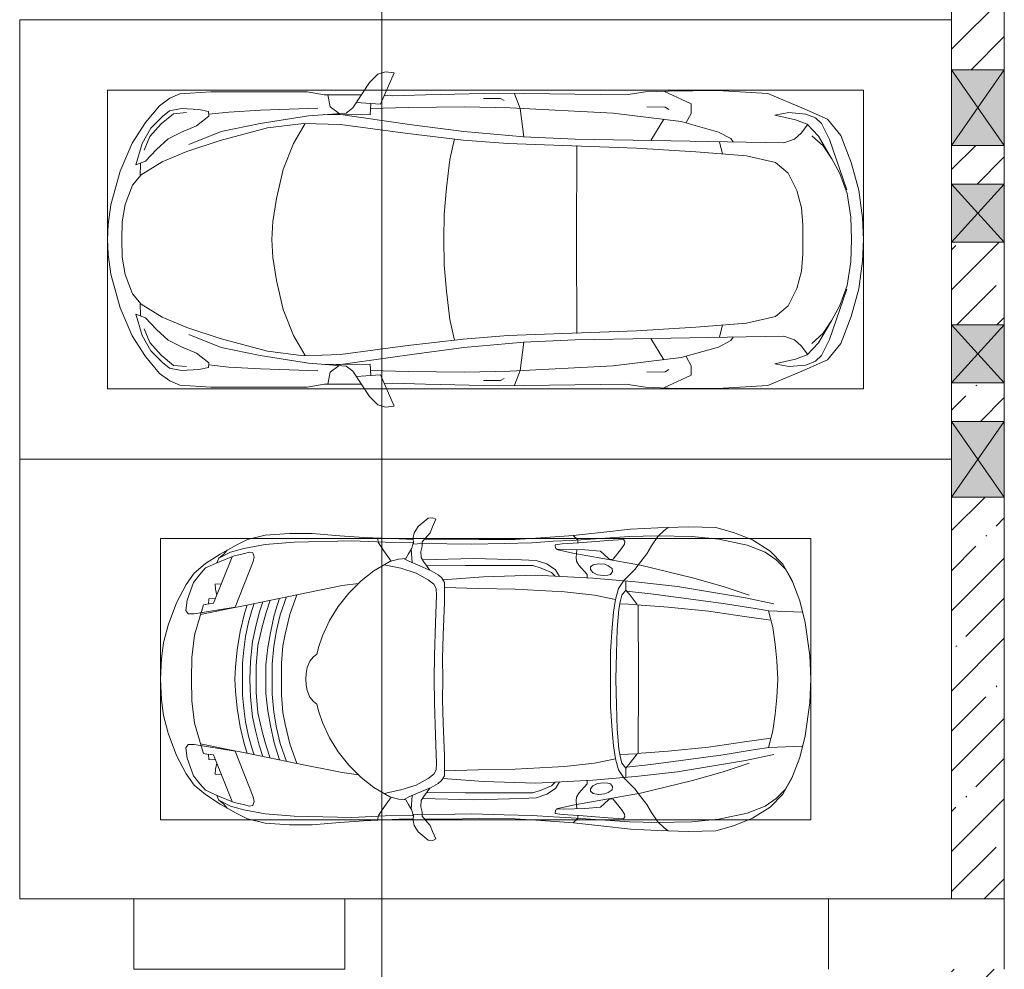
# Model space of a CAD drawing. Header units: millimetres. Extents: x -32229 to 169101, y -13689 to 125138.
# Tile 244 of 256: x 114655 to 120255, y 46750 to 52150. Entities that reach past the tile are written whole.
import ezdxf

# ---------------------------------------------------------------- set-up
doc = ezdxf.new("R2010")
doc.units = ezdxf.units.MM
for name, color, linetype, lineweight in [('A-DETL-GENF-OTLN', 7, 'Continuous', 18), ('A-FLOR-____-OTLN', 7, 'Continuous', 18), ('A-GLAZ-____-MCUT', 7, 'Continuous', 9), ('A-GLAZ-____-OTLN', 7, 'Continuous', 18), ('A-WALL-____-MCUT', 7, 'Continuous', 40), ('A-WALL-____-PATT', 7, 'Continuous', 40), ('C-PRKG-____-OTLN', 7, 'Continuous', 18), ('S-COLS-____-MCUT', 7, 'Continuous', 40)]:
    doc.layers.add(name, color=color, linetype=linetype, lineweight=lineweight)
pattern_1 = [(45, (0, 0), (-228.0985, 228.0985), []), (45, (228.1, 0), (-228.0985, 228.0985), [403.225, -80.645, 6.706, -73.939])]

# ---------------------------------------------------------------- blocks, each defined once
blk = doc.blocks.new('АР_Машиноместо - 4900x2400_М__5300х2500_-V28--01 ЭМ')
at = {"layer": 'A-DETL-GENF-OTLN', "color": 253, "lineweight": 13, "true_color": 0xaaaaaa}
for p, q in [((1044.2, -818.6), (943.3, -845.1)), ((1132.7, -806), (1044.2, -818.6)), ((1250, -800), (1132.7, -806)), ((1250, -800), (1367.3, -806)), ((1367.3, -806), (1455.8, -818.6)), ((1455.8, -818.6), (1556.7, -845.1)), ((815.8, -891), (711.9, -946.2)), ((943.3, -845.1), (815.8, -891)), ((1556.7, -845.1), (1684.2, -891)), ((1684.2, -891), (1788.1, -946.2)), ((711.9, -946.2), (647.2, -992.8)), ((859, -944.1), (800.1, -952.6)), ((877.7, -958.9), (859, -944.1)), ((1622.3, -958.9), (1641, -944.1)), ((1641, -944.1), (1699.9, -952.6)), ((1788.1, -946.2), (1852.8, -992.8)), ((647.2, -992.8), (593.2, -1056.8)), ((700.9, -989.1), (655, -1024.3)), ((800.1, -952.6), (700.9, -989.1)), ((841.1, -1225.9), (877.7, -991.4)), ((1000.2, -994.5), (871.4, -1031.3)), ((877.7, -991.4), (877.7, -958.9)), ((1127.4, -979.8), (1000.2, -994.5)), ((1250, -977.6), (1127.4, -979.8)), ((1250, -977.6), (1372.6, -979.8)), ((1372.6, -979.8), (1499.8, -994.5)), ((1499.8, -994.5), (1628.6, -1031.3)), ((1622.3, -991.4), (1622.3, -958.9)), ((1658.9, -1225.9), (1622.3, -991.4)), ((1699.9, -952.6), (1799.1, -989.1)), ((1799.1, -989.1), (1845, -1024.3)), ((1852.8, -992.8), (1906.8, -1056.8)), ((593.2, -1056.8), (539.3, -1140.4)), ((617.9, -1057.3), (586.9, -1126.3)), ((654.7, -1024.4), (617.9, -1057.3)), ((882.6, -1027.5), (853.8, -1167.4)), ((1617.4, -1027.5), (1646.2, -1167.4)), ((1845.3, -1024.4), (1882.1, -1057.3)), ((1882.1, -1057.3), (1913.1, -1126.3)), ((1906.8, -1056.8), (1960.7, -1140.4)), ((539.3, -1140.4), (487.4, -1232.1)), ((540.4, -1159.6), (516.2, -1180.5)), ((561.3, -1132.6), (540.4, -1159.6)), ((586.9, -1126.3), (548.2, -1220.1)), ((589, -1121.6), (561.3, -1132.6)), ((853.8, -1167.4), (826.8, -1300.9)), ((1646.2, -1167.4), (1673.2, -1300.9)), ((1911, -1121.6), (1938.7, -1132.6)), ((1913.1, -1126.3), (1951.8, -1220.1)), ((1938.7, -1132.6), (1959.6, -1159.6)), ((1959.6, -1159.6), (1983.8, -1180.5)), ((1960.7, -1140.4), (2012.6, -1232.1)), ((548.2, -1220.1), (535, -1280.6)), ((580.7, -1327.1), (841.1, -1225.9)), ((1182.5, -1227.5), (1084.1, -1236)), ((1250, -1223.7), (1182.5, -1227.5)), ((1250, -1223.7), (1317.5, -1227.5)), ((1317.5, -1227.5), (1415.9, -1236)), ((1919.3, -1327.1), (1658.9, -1225.9)), ((1951.8, -1220.1), (1965, -1280.6)), ((487.4, -1232.1), (455.7, -1296.1)), ((535, -1280.6), (527.2, -1305.2)), ((876.3, -1278.7), (828.3, -1293.7)), ((978.6, -1254.6), (876.3, -1278.7)), ((1007.1, -1283.7), (925.2, -1301.6)), ((1084.1, -1236), (978.6, -1254.6)), ((1083.6, -1274.6), (1007.1, -1283.7)), ((1159.1, -1267.9), (1083.6, -1274.6)), ((1250, -1266.6), (1159.1, -1267.9)), ((1250, -1266.6), (1340.9, -1267.9)), ((1340.9, -1267.9), (1416.4, -1274.6)), ((1415.9, -1236), (1521.4, -1254.6)), ((1416.4, -1274.6), (1492.9, -1283.7)), ((1492.9, -1283.7), (1574.8, -1301.6)), ((1521.4, -1254.6), (1623.7, -1278.7)), ((1623.7, -1278.7), (1671.7, -1293.7)), ((1965, -1280.6), (1972.8, -1305.2)), ((2012.6, -1232.1), (2044.3, -1296.1)), ((455.7, -1296.1), (430.8, -1396.6)), ((527.2, -1305.2), (531.8, -1326)), ((531.8, -1326), (554.4, -1333.3)), ((554.4, -1333.3), (580.7, -1327.1)), ((826.8, -1300.9), (770, -1576.5)), ((859.1, -1321.2), (819.9, -1334.4)), ((925.2, -1301.6), (859.1, -1321.2)), ((958.3, -1341.1), (873.8, -1361.2)), ((1035, -1323.2), (958.3, -1341.1)), ((1148.3, -1312.4), (1035, -1323.2)), ((1250, -1309.3), (1148.3, -1312.4)), ((1250, -1309.3), (1351.7, -1312.4)), ((1351.7, -1312.4), (1465, -1323.2)), ((1465, -1323.2), (1541.7, -1341.1)), ((1541.7, -1341.1), (1626.2, -1361.2)), ((1574.8, -1301.6), (1640.9, -1321.2)), ((1640.9, -1321.2), (1680.1, -1334.4)), ((1673.2, -1300.9), (1730, -1576.5)), ((1945.6, -1333.3), (1919.3, -1327.1)), ((1968.2, -1326), (1945.6, -1333.3)), ((1972.8, -1305.2), (1968.2, -1326)), ((2044.3, -1296.1), (2069.2, -1396.6)), ((430.8, -1396.6), (422, -1534.1)), ((873.8, -1361.2), (809.9, -1383.1)), ((945.3, -1380.6), (871.4, -1401.1)), ((1059, -1354.8), (945.3, -1380.6)), ((1174.5, -1344.2), (1059, -1354.8)), ((1168.3, -1399.8), (1070, -1410.4)), ((1250, -1400.1), (1168.3, -1399.8)), ((1250, -1344.9), (1174.5, -1344.2)), ((1250, -1344.9), (1325.5, -1344.2)), ((1250, -1400.1), (1331.7, -1399.8)), ((1325.5, -1344.2), (1441, -1354.8)), ((1331.7, -1399.8), (1430, -1410.4)), ((1441, -1354.8), (1554.7, -1380.6)), ((1554.7, -1380.6), (1628.6, -1401.1)), ((1626.2, -1361.2), (1690.1, -1383.1)), ((2069.2, -1396.6), (2078, -1534.1)), ((887, -1446.5), (790.4, -1477.3)), ((871.4, -1401.1), (800.5, -1424.6)), ((986.2, -1425.6), (887, -1446.5)), ((1061.9, -1445.7), (973.4, -1459.7)), ((1070, -1410.4), (986.2, -1425.6)), ((1163.9, -1435.1), (1061.9, -1445.7)), ((1250, -1435.1), (1163.9, -1435.1)), ((1250, -1435.1), (1336.1, -1435.1)), ((1336.1, -1435.1), (1438.1, -1445.7)), ((1430, -1410.4), (1513.8, -1425.6)), ((1438.1, -1445.7), (1526.6, -1459.7)), ((1513.8, -1425.6), (1613, -1446.5)), ((1613, -1446.5), (1709.6, -1477.3)), ((1628.6, -1401.1), (1699.5, -1424.6)), ((884.3, -1480.8), (782, -1518.1)), ((994.9, -1509.3), (881.7, -1536.4)), ((973.4, -1459.7), (884.3, -1480.8)), ((1060, -1496.1), (994.9, -1509.3)), ((1159.3, -1489.1), (1060, -1496.1)), ((1250, -1488.3), (1159.3, -1489.1)), ((1250, -1488.3), (1340.7, -1489.1)), ((1340.7, -1489.1), (1440, -1496.1)), ((1440, -1496.1), (1505.1, -1509.3)), ((1505.1, -1509.3), (1618.3, -1536.4)), ((1526.6, -1459.7), (1615.7, -1480.8)), ((1615.7, -1480.8), (1718, -1518.1)), ((422, -1534.1), (422, -1662.9)), ((881.7, -1536.4), (770, -1576.5)), ((1618.3, -1536.4), (1730, -1576.5)), ((2078, -1534.1), (2078, -1662.9)), ((770, -1576.5), (718.3, -1834.2)), ((1730, -1576.5), (1781.7, -1834.2)), ((422, -1662.9), (434.8, -1820.7)), ((1123.5, -1670.9), (1107.2, -1689.8)), ((1147.5, -1650.5), (1123.5, -1670.9)), ((1184.7, -1635.7), (1147.5, -1650.5)), ((1217.8, -1629.1), (1184.7, -1635.7)), ((1217.8, -1629.1), (1250, -1626.8)), ((1282.2, -1629.1), (1250, -1626.8)), ((1282.2, -1629.1), (1315.3, -1635.7)), ((1315.3, -1635.7), (1352.5, -1650.5)), ((1352.5, -1650.5), (1376.5, -1670.9)), ((1376.5, -1670.9), (1392.8, -1689.8)), ((2078, -1662.9), (2065.2, -1820.7)), ((1004.2, -1721.4), (917, -1761.1)), ((1064.9, -1700.5), (1004.2, -1721.4)), ((1107.2, -1689.8), (1064.9, -1700.5)), ((1392.8, -1689.8), (1435.1, -1700.5)), ((1435.1, -1700.5), (1495.8, -1721.4)), ((1495.8, -1721.4), (1583, -1761.1)), ((917, -1761.1), (837.5, -1812.1)), ((1583, -1761.1), (1662.5, -1812.1)), ((434.8, -1820.7), (444.9, -1956.8)), ((718.3, -1834.2), (705.7, -1926.7)), ((837.5, -1812.1), (761.1, -1871.7)), ((1662.5, -1812.1), (1738.9, -1871.7)), ((1781.7, -1834.2), (1794.3, -1926.7)), ((2065.2, -1820.7), (2055.1, -1956.8)), ((761.1, -1871.7), (690.7, -1941.6)), ((1738.9, -1871.7), (1809.3, -1941.6)), ((444.9, -1956.8), (453, -2159.1)), ((690.7, -1941.6), (634.6, -2015)), ((1809.3, -1941.6), (1865.4, -2015)), ((2055.1, -1956.8), (2047, -2159.1)), ((634.6, -2015), (580.7, -2105.7)), ((1865.4, -2015), (1919.3, -2105.7)), ((475.1, -2041), (447.5, -2034.4)), ((525.5, -2074.6), (475.1, -2041)), ((1974.5, -2074.6), (2024.9, -2041)), ((2024.9, -2041), (2052.5, -2034.4)), ((578.8, -2112.6), (525.5, -2074.6)), ((580.7, -2105.7), (567.1, -2153.8)), ((619.7, -2168.6), (600.3, -2072.7)), ((1880.3, -2168.6), (1899.7, -2072.7)), ((1919.3, -2105.7), (1932.9, -2153.8)), ((1921.2, -2112.6), (1974.5, -2074.6)), ((453, -2159.1), (455, -2238.9)), ((567.1, -2153.8), (564.3, -2195.4)), ((647.3, -2254.2), (619.7, -2168.6)), ((1852.7, -2254.2), (1880.3, -2168.6)), ((1932.9, -2153.8), (1935.7, -2195.4)), ((2047, -2159.1), (2045, -2238.9)), ((417.4, -2243.4), (445.1, -2238.7)), ((445.1, -2238.7), (481.8, -2239.5)), ((505.1, -2230), (467.5, -2239.2)), ((482, -2235.6), (479.1, -2288.7)), ((536.7, -2211.8), (505.1, -2230)), ((586.6, -2231.3), (510.1, -2227.1)), ((564.3, -2195.4), (536.7, -2211.8)), ((579.9, -2213.8), (564.9, -2186.5)), ((600.8, -2263), (579.9, -2213.8)), ((1899.2, -2263), (1920.1, -2213.8)), ((1913.4, -2231.3), (1989.9, -2227.1)), ((1920.1, -2213.8), (1935.1, -2186.5)), ((1935.7, -2195.4), (1963.3, -2211.8)), ((1963.3, -2211.8), (1994.9, -2230)), ((1994.9, -2230), (2032.5, -2239.2)), ((2018, -2235.6), (2020.9, -2288.7)), ((2054.9, -2238.7), (2018.2, -2239.5)), ((2082.6, -2243.4), (2054.9, -2238.7)), ((335.2, -2322.3), (381.7, -2266.4)), ((381.7, -2266.4), (417.4, -2243.4)), ((470, -2290), (449.8, -2306.1)), ((493.6, -2288.6), (470, -2290)), ((523.3, -2281.2), (493.6, -2288.6)), ((559, -2282.6), (523.3, -2281.2)), ((580.6, -2296), (559, -2282.6)), ((633.8, -2340.5), (600.8, -2263)), ((685.1, -2322.3), (647.3, -2254.2)), ((1814.9, -2322.3), (1852.7, -2254.2)), ((1866.2, -2340.5), (1899.2, -2263)), ((1919.4, -2296), (1941, -2282.6)), ((1941, -2282.6), (1976.7, -2281.2)), ((1976.7, -2281.2), (2006.4, -2288.6)), ((2006.4, -2288.6), (2030, -2290)), ((2030, -2290), (2050.2, -2306.1)), ((2118.3, -2266.4), (2082.6, -2243.4)), ((2164.8, -2322.3), (2118.3, -2266.4)), ((333.1, -2350.6), (335.2, -2322.3)), ((341.2, -2366.2), (333.1, -2350.6)), ((384.4, -2347.9), (341.2, -2366.2)), ((417.4, -2333.8), (384.4, -2347.9)), ((449.8, -2306.1), (417.4, -2333.8)), ((454.5, -2423.6), (456, -2301.1)), ((630.6, -2332.9), (580.6, -2296)), ((603.5, -2534.3), (606.1, -2314.9)), ((656.7, -2380.3), (633.8, -2340.5)), ((710, -2355.4), (685.1, -2322.3)), ((1790, -2355.4), (1814.9, -2322.3)), ((1843.3, -2380.3), (1866.2, -2340.5)), ((1869.4, -2332.9), (1919.4, -2296)), ((1896.5, -2534.3), (1893.9, -2314.9)), ((2045.5, -2423.6), (2044, -2301.1)), ((2050.2, -2306.1), (2082.6, -2333.8)), ((2082.6, -2333.8), (2115.6, -2347.9)), ((2115.6, -2347.9), (2158.8, -2366.2)), ((2158.8, -2366.2), (2166.9, -2350.6)), ((2166.9, -2350.6), (2164.8, -2322.3)), ((672.8, -2399.7), (656.7, -2380.3)), ((684.8, -2406.5), (667.8, -2638.3)), ((700.6, -2415.4), (672.8, -2399.7)), ((734.3, -2368.8), (710, -2355.4)), ((772.7, -2371.5), (734.3, -2368.8)), ((929.1, -2364.1), (772.7, -2371.5)), ((1115.2, -2358.7), (929.1, -2364.1)), ((1132.7, -2404.6), (999.2, -2409.3)), ((1250, -2357.8), (1115.2, -2358.7)), ((1250, -2406.6), (1132.7, -2404.6)), ((1250, -2357.8), (1384.8, -2358.7)), ((1250, -2406.6), (1367.3, -2404.6)), ((1367.3, -2404.6), (1500.8, -2409.3)), ((1384.8, -2358.7), (1570.9, -2364.1)), ((1570.9, -2364.1), (1727.3, -2371.5)), ((1727.3, -2371.5), (1765.7, -2368.8)), ((1765.7, -2368.8), (1790, -2355.4)), ((1799.4, -2415.4), (1827.2, -2399.7)), ((1815.2, -2406.5), (1832.2, -2638.3)), ((1827.2, -2399.7), (1843.3, -2380.3)), ((456.8, -2613.6), (454.5, -2423.6)), ((813.8, -2416.7), (700.6, -2415.4)), ((999.2, -2409.3), (813.8, -2416.7)), ((1500.8, -2409.3), (1686.2, -2416.7)), ((1686.2, -2416.7), (1799.4, -2415.4)), ((2043.2, -2613.6), (2045.5, -2423.6)), ((604.4, -2850.8), (603.5, -2534.3)), ((1895.6, -2850.8), (1896.5, -2534.3)), ((456.1, -2818.3), (456.8, -2613.6)), ((2043.9, -2818.3), (2043.2, -2613.6)), ((667.8, -2638.3), (659.3, -2936)), ((1832.2, -2638.3), (1840.7, -2936)), ((446, -2964.8), (456.1, -2818.3)), ((604.4, -2919.4), (604.4, -2850.8)), ((1895.6, -2919.4), (1895.6, -2850.8)), ((2054, -2964.8), (2043.9, -2818.3)), ((432.8, -3149.3), (446, -2964.8)), ((618.7, -2966.7), (604.4, -2919.4)), ((643.6, -3024.6), (618.7, -2966.7)), ((659.3, -2936), (676.4, -3260.1)), ((1840.7, -2936), (1823.6, -3260.1)), ((1856.4, -3024.6), (1881.3, -2966.7)), ((1881.3, -2966.7), (1895.6, -2919.4)), ((2067.2, -3149.3), (2054, -2964.8)), ((485.6, -3046.1), (480.8, -3085)), ((504.5, -3046.6), (485.6, -3046.1)), ((512.2, -3061.4), (504.5, -3046.6)), ((510.9, -3094.6), (512.2, -3061.4)), ((665.1, -3046.1), (643.6, -3024.6)), ((1834.9, -3046.1), (1856.4, -3024.6)), ((1987.8, -3061.4), (1995.5, -3046.6)), ((1989.1, -3094.6), (1987.8, -3061.4)), ((1995.5, -3046.6), (2014.4, -3046.1)), ((2014.4, -3046.1), (2019.2, -3085)), ((480.8, -3085), (474.8, -3179.9)), ((515.3, -3213.7), (510.9, -3094.6)), ((1984.7, -3213.7), (1989.1, -3094.6)), ((2019.2, -3085), (2025.2, -3179.9)), ((415.7, -3305.9), (432.8, -3149.3)), ((456.9, -3174.2), (432.9, -3148.3)), ((475.2, -3173.5), (456.9, -3174.2)), ((474.8, -3179.9), (462.2, -3347.3)), ((558.4, -3165.4), (513.6, -3168)), ((579.5, -3167.7), (558.4, -3165.4)), ((601.7, -3179.4), (579.5, -3167.7)), ((654.5, -3228.1), (601.7, -3179.4)), ((1845.5, -3228.1), (1898.3, -3179.4)), ((1898.3, -3179.4), (1920.5, -3167.7)), ((1920.5, -3167.7), (1941.6, -3165.4)), ((1941.6, -3165.4), (1986.4, -3168)), ((2024.8, -3173.5), (2043.1, -3174.2)), ((2025.2, -3179.9), (2037.8, -3347.3)), ((2043.1, -3174.2), (2067.1, -3148.3)), ((2084.3, -3305.9), (2067.1, -3148.3)), ((522.2, -3303.2), (515.3, -3213.7)), ((612.1, -3245.7), (599.8, -3262.3)), ((626.8, -3246.1), (612.1, -3245.7)), ((643.2, -3259.9), (626.8, -3246.1)), ((674.6, -3227.6), (654.5, -3228.1)), ((1825.4, -3227.6), (1845.5, -3228.1)), ((1856.8, -3259.9), (1873.2, -3246.1)), ((1873.2, -3246.1), (1887.9, -3245.7)), ((1887.9, -3245.7), (1900.2, -3262.3)), ((1977.8, -3303.2), (1984.7, -3213.7)), ((564.6, -3349.7), (522.2, -3303.2)), ((599.8, -3262.3), (593.6, -3292.5)), ((593.6, -3292.5), (597.1, -3327.4)), ((657.2, -3286.3), (643.2, -3259.9)), ((661.1, -3321.2), (657.2, -3286.3)), ((676.4, -3260.1), (695.7, -3502.8)), ((1823.6, -3260.1), (1804.3, -3502.8)), ((1838.9, -3321.2), (1842.8, -3286.3)), ((1842.8, -3286.3), (1856.8, -3259.9)), ((1900.2, -3262.3), (1906.4, -3292.5)), ((1906.4, -3292.5), (1902.9, -3327.4)), ((1935.4, -3349.7), (1977.8, -3303.2)), ((397.1, -3474.2), (415.7, -3305.9)), ((462.2, -3347.3), (456.6, -3434.5)), ((569.7, -3360.7), (564.6, -3349.7)), ((597.1, -3327.4), (605.2, -3346.8)), ((605.2, -3346.8), (620, -3369.3)), ((654.1, -3360.7), (658.7, -3344.5)), ((658.7, -3344.5), (661.1, -3321.2)), ((1841.3, -3344.5), (1838.9, -3321.2)), ((1845.9, -3360.7), (1841.3, -3344.5)), ((1894.8, -3346.8), (1880, -3369.3)), ((1902.9, -3327.4), (1894.8, -3346.8)), ((1930.3, -3360.7), (1935.4, -3349.7)), ((2037.8, -3347.3), (2043.4, -3434.5)), ((2102.9, -3474.2), (2084.3, -3305.9)), ((508, -3422.8), (566.8, -3375.1)), ((566.8, -3375.1), (569.7, -3360.7)), ((620, -3369.3), (638.7, -3372.5)), ((638.7, -3372.5), (654.1, -3360.7)), ((811.1, -3414.8), (773, -3424.2)), ((853.3, -3407.2), (811.1, -3414.8)), ((825.6, -3512.1), (821, -3413)), ((965.3, -3397.8), (853.3, -3407.2)), ((1102.5, -3394.3), (965.3, -3397.8)), ((1250, -3391.3), (1102.5, -3394.3)), ((1250, -3391.3), (1397.5, -3394.3)), ((1397.5, -3394.3), (1534.7, -3397.8)), ((1534.7, -3397.8), (1646.7, -3407.2)), ((1646.7, -3407.2), (1688.9, -3414.8)), ((1674.4, -3512.1), (1679, -3413)), ((1688.9, -3414.8), (1727, -3424.2)), ((1861.3, -3372.5), (1845.9, -3360.7)), ((1880, -3369.3), (1861.3, -3372.5)), ((1933.2, -3375.1), (1930.3, -3360.7)), ((1992, -3422.8), (1933.2, -3375.1)), ((456.6, -3434.5), (466.2, -3441.1)), ((466.2, -3441.1), (481.5, -3439.1)), ((481.5, -3439.1), (508, -3422.8)), ((654.7, -3470.4), (624.9, -3501.2)), ((690.2, -3433.7), (654.7, -3470.4)), ((744.1, -3447.2), (691.3, -3447.2)), ((773, -3424.2), (744.1, -3447.2)), ((744.3, -3447), (773.2, -3472.4)), ((1755.7, -3447), (1726.8, -3472.4)), ((1727, -3424.2), (1755.7, -3447)), ((1755.7, -3447.2), (1808.7, -3447.2)), ((1809.8, -3433.7), (1845.3, -3470.4)), ((1845.3, -3470.4), (1875.1, -3501.2)), ((2018.5, -3439.1), (1992, -3422.8)), ((2033.8, -3441.1), (2018.5, -3439.1)), ((2043.4, -3434.5), (2033.8, -3441.1)), ((390.2, -3630), (397.1, -3474.2)), ((598.3, -3518.6), (537.9, -3567)), ((624.9, -3501.2), (598.3, -3518.6)), ((773.2, -3472.4), (825.6, -3512.1)), ((840.1, -3687.8), (826.6, -3509.6)), ((1250, -3520.1), (827.2, -3517.2)), ((1250, -3520.1), (1672.8, -3517.2)), ((1659.9, -3687.8), (1673.4, -3509.6)), ((1726.8, -3472.4), (1674.4, -3512.1)), ((1875.1, -3501.2), (1901.7, -3518.6)), ((1901.7, -3518.6), (1962.1, -3567)), ((2109.8, -3630), (2102.9, -3474.2)), ((537.9, -3567), (491.4, -3594.2)), ((1962.1, -3567), (2008.6, -3594.2)), ((384, -3802.9), (390.2, -3630)), ((438.6, -3629.8), (403.8, -3665.5)), ((491.4, -3594.2), (438.6, -3629.8)), ((2008.6, -3594.2), (2061.4, -3629.8)), ((2061.4, -3629.8), (2096.2, -3665.5)), ((2116, -3802.9), (2109.8, -3630)), ((403.8, -3665.5), (388.1, -3688.4)), ((863.9, -3917.5), (840.1, -3687.8)), ((1636.1, -3917.5), (1659.9, -3687.8)), ((2096.2, -3665.5), (2111.9, -3688.4)), ((387.4, -3958.4), (384, -3802.9)), ((2112.6, -3958.4), (2116, -3802.9)), ((893.6, -4121.6), (863.9, -3917.5)), ((1606.4, -4121.6), (1636.1, -3917.5)), ((416.4, -4059.2), (387.4, -3958.4)), ((2083.6, -4059.2), (2112.6, -3958.4)), ((458.6, -4167), (416.4, -4059.2)), ((2041.4, -4167), (2083.6, -4059.2)), ((914, -4272.5), (893.6, -4121.6)), ((1586, -4272.5), (1606.4, -4121.6)), ((522.5, -4267.9), (458.6, -4167)), ((1977.5, -4267.9), (2041.4, -4167)), ((596.3, -4340.6), (522.5, -4267.9)), ((955.5, -4283.9), (861, -4259.4)), ((861.2, -4260.3), (869.3, -4451.1)), ((1050.4, -4297.3), (955.5, -4283.9)), ((1146, -4306.7), (1050.4, -4297.3)), ((1250, -4312), (1146, -4306.7)), ((1250, -4312), (1354, -4306.7)), ((1354, -4306.7), (1449.6, -4297.3)), ((1449.6, -4297.3), (1544.5, -4283.9)), ((1544.5, -4283.9), (1639, -4259.4)), ((1638.8, -4260.3), (1630.7, -4451.1)), ((1903.7, -4340.6), (1977.5, -4267.9)), ((686, -4391.6), (596.3, -4340.6)), ((1814, -4391.6), (1903.7, -4340.6)), ((804.4, -4436.7), (686, -4391.6)), ((1695.6, -4436.7), (1814, -4391.6)), ((927, -4466.6), (804.4, -4436.7)), ((1114.6, -4493), (927, -4466.6)), ((1385.4, -4493), (1573, -4466.6)), ((1573, -4466.6), (1695.6, -4436.7)), ((1250, -4500), (1114.6, -4493)), ((1250, -4500), (1385.4, -4493))]:
    blk.add_line(p, q, dxfattribs=at)
at = {"layer": 'A-DETL-GENF-OTLN', "color": 254, "lineweight": 13, "true_color": 0xd4d4d4}
for p, q in [((824.1, -1063.7), (818.8, -1102.9)), ((827.7, -1045), (824.1, -1063.7)), ((871.3, -1031.9), (827.7, -1045)), ((1628.7, -1031.9), (1672.3, -1045)), ((1672.3, -1045), (1675.9, -1063.7)), ((1675.9, -1063.7), (1681.2, -1102.9)), ((818.8, -1102.9), (554, -1208.1)), ((709.1, -1112.7), (708.2, -1146.9)), ((737.7, -1113.6), (709.1, -1112.7)), ((772.6, -1121.3), (737.7, -1113.6)), ((792.9, -1076.2), (791.2, -1114.5)), ((823.3, -1074.4), (792.9, -1076.2)), ((1676.7, -1074.4), (1707.1, -1076.2)), ((1681.2, -1102.9), (1946, -1208.1)), ((1707.1, -1076.2), (1708.8, -1114.5)), ((1727.4, -1121.3), (1762.3, -1113.6)), ((1762.3, -1113.6), (1790.9, -1112.7)), ((1790.9, -1112.7), (1791.8, -1146.9)), ((561.7, -1132.1), (527.9, -1198.6)), ((1938.3, -1132.1), (1972.1, -1198.6)), ((527.9, -1198.6), (507.4, -1274.3)), ((1972.1, -1198.6), (1992.6, -1274.3)), ((507.4, -1274.3), (483.4, -1395.6)), ((1992.6, -1274.3), (2016.6, -1395.6)), ((483.4, -1395.6), (470.9, -1561.4)), ((2016.6, -1395.6), (2029.1, -1561.4)), ((470.9, -1561.4), (462.8, -1889.5)), ((2029.1, -1561.4), (2037.2, -1889.5)), ((462.8, -1889.5), (471.8, -2077.7)), ((2037.2, -1889.5), (2028.2, -2077.7)), ((471.8, -2077.7), (474.5, -2239.3)), ((2028.2, -2077.7), (2025.5, -2239.3)), ((483.3, -2571.4), (478, -2290)), ((570.6, -2291.4), (564.4, -2580.5)), ((1929.4, -2291.4), (1935.6, -2580.5)), ((2016.7, -2571.4), (2022, -2290)), ((728.4, -2415.7), (733.8, -2606.7)), ((1771.6, -2415.7), (1766.2, -2606.7)), ((477.8, -2754.7), (483.3, -2571.4)), ((2022.2, -2754.7), (2016.7, -2571.4)), ((564.4, -2580.5), (571.6, -2853.3)), ((733.8, -2606.7), (737.8, -2818.3)), ((1766.2, -2606.7), (1762.2, -2818.3)), ((1935.6, -2580.5), (1928.4, -2853.3)), ((473.9, -2913.7), (477.8, -2754.7)), ((2026.1, -2913.7), (2022.2, -2754.7)), ((571.6, -2853.3), (575.7, -2937.4)), ((737.8, -2818.3), (752.8, -3099)), ((1762.2, -2818.3), (1747.2, -3099)), ((1928.4, -2853.3), (1924.3, -2937.4)), ((466.3, -3036.3), (473.9, -2913.7)), ((575.7, -2937.4), (595.2, -2997.9)), ((1924.3, -2937.4), (1904.8, -2997.9)), ((2033.7, -3036.3), (2026.1, -2913.7)), ((595.2, -2997.9), (629, -3048.1)), ((1904.8, -2997.9), (1871, -3048.1)), ((462, -3136.6), (466.3, -3036.3)), ((512.5, -3053.2), (532.7, -3145.9)), ((629, -3048.1), (666.7, -3069.7)), ((1871, -3048.1), (1833.3, -3069.7)), ((1987.5, -3053.2), (1967.3, -3145.9)), ((2038, -3136.6), (2033.7, -3036.3)), ((752.8, -3099), (771.7, -3268.5)), ((1747.2, -3099), (1728.3, -3268.5)), ((439.5, -3468.5), (462, -3136.6)), ((532.7, -3145.9), (564, -3316.2)), ((1967.3, -3145.9), (1936, -3316.2)), ((2060.5, -3468.5), (2038, -3136.6)), ((771.7, -3268.5), (797.1, -3388.2)), ((1728.3, -3268.5), (1702.9, -3388.2)), ((564, -3316.2), (602.3, -3530.2)), ((1936, -3316.2), (1897.7, -3530.2)), ((734.6, -3405.8), (688.5, -3435.5)), ((797.1, -3388.2), (734.6, -3405.8)), ((870, -3377.1), (797.1, -3388.2)), ((957.1, -3368.9), (870, -3377.1)), ((1093.5, -3360.7), (957.1, -3368.9)), ((1250, -3360.7), (1093.5, -3360.7)), ((1250, -3360.7), (1406.5, -3360.7)), ((1406.5, -3360.7), (1542.9, -3368.9)), ((1542.9, -3368.9), (1630, -3377.1)), ((1630, -3377.1), (1702.9, -3388.2)), ((1702.9, -3388.2), (1765.4, -3405.8)), ((1765.4, -3405.8), (1811.5, -3435.5)), ((434.2, -3623.7), (439.5, -3468.5)), ((749.1, -3450.8), (765.5, -3589.1)), ((1750.9, -3450.8), (1734.5, -3589.1)), ((2065.8, -3623.7), (2060.5, -3468.5)), ((695.7, -3502.8), (723.2, -3741.5)), ((1804.3, -3502.8), (1776.8, -3741.5)), ((602.3, -3530.2), (673.6, -3827.1)), ((1897.7, -3530.2), (1826.4, -3827.1)), ((438.6, -3823.4), (434.2, -3623.7)), ((765.5, -3589.1), (785.7, -3746.6)), ((1734.5, -3589.1), (1714.3, -3746.6)), ((2061.4, -3823.4), (2065.8, -3623.7)), ((723.2, -3741.5), (786.9, -4128.3)), ((785.7, -3746.6), (819.4, -4000.8)), ((1714.3, -3746.6), (1680.6, -4000.8)), ((1776.8, -3741.5), (1713.1, -4128.3)), ((454.7, -3976.8), (438.6, -3823.4)), ((673.6, -3827.1), (722.7, -4001.8)), ((1826.4, -3827.1), (1777.3, -4001.8)), ((2045.3, -3976.8), (2061.4, -3823.4)), ((488.6, -4138.1), (454.7, -3976.8)), ((722.7, -4001.8), (771.7, -4149.8)), ((819.4, -4000.8), (849, -4182.8)), ((1680.6, -4000.8), (1651, -4182.8)), ((1777.3, -4001.8), (1728.3, -4149.8)), ((2011.4, -4138.1), (2045.3, -3976.8)), ((527.8, -4239.8), (488.6, -4138.1)), ((786.9, -4128.3), (821.1, -4289.8)), ((1713.1, -4128.3), (1678.9, -4289.8)), ((1972.2, -4239.8), (2011.4, -4138.1)), ((849, -4182.8), (861.2, -4260.3)), ((1651, -4182.8), (1638.8, -4260.3)), ((571.5, -4303.1), (527.8, -4239.8)), ((1928.5, -4303.1), (1972.2, -4239.8)), ((625, -4354.8), (571.5, -4303.1)), ((1875, -4354.8), (1928.5, -4303.1)), ((696.3, -4395.8), (625, -4354.8)), ((1803.7, -4395.8), (1875, -4354.8))]:
    blk.add_line(p, q, dxfattribs=at)
at = {"layer": 'C-PRKG-____-OTLN', "color": 253, "lineweight": 13, "true_color": 0xaaaaaa}
for p, q in [((2500, 0), (0, 0)), ((0, 0), (0, -650)), ((2500, 0), (2500, -5300)), ((450, -800), (450, -4500)), ((450, -800), (2050, -800)), ((2050, -800), (2050, -4500)), ((0, -1850), (0, -4600)), ((450, -4500), (2050, -4500))]:
    blk.add_line(p, q, dxfattribs=at)
blk = doc.blocks.new('АР_Машиноместо - 5300x2500_С-2205627--01 ЭМ')
at = {"layer": 'A-DETL-GENF-OTLN', "color": 253, "lineweight": 13, "true_color": 0xaaaaaa}
for p, q in [((1165.1, -503.1), (1052.6, -517.5)), ((1250, -500), (1165.1, -503.1)), ((1250, -500), (1334.9, -503.1)), ((1334.9, -503.1), (1447.4, -517.5)), ((1052.6, -517.5), (861.8, -571.6)), ((1447.4, -517.5), (1638.2, -571.6)), ((861.8, -571.6), (701.8, -640.4)), ((1050.7, -599.4), (941.4, -642.2)), ((1148.8, -583), (1050.7, -599.4)), ((1250, -581.6), (1148.8, -583)), ((1250, -581.6), (1351.2, -583)), ((1351.2, -583), (1449.3, -599.4)), ((1449.3, -599.4), (1558.6, -642.2)), ((1638.2, -571.6), (1798.2, -640.4)), ((701.8, -640.4), (584.4, -714.6)), ((824.6, -660.9), (703.5, -696.4)), ((804.5, -715.7), (824.6, -660.9)), ((941.4, -642.2), (881.5, -691.6)), ((1558.6, -642.2), (1618.5, -691.6)), ((1695.5, -715.7), (1675.4, -660.9)), ((1675.4, -660.9), (1796.5, -696.4)), ((1798.2, -640.4), (1915.6, -714.6)), ((584.4, -714.6), (489, -795.6)), ((703.5, -696.4), (616.5, -746.4)), ((737.5, -778.3), (804.5, -715.7)), ((881.5, -691.6), (809.1, -809.4)), ((888.4, -685.9), (815.2, -686.6)), ((1611.6, -685.9), (1684.8, -686.6)), ((1618.5, -691.6), (1690.9, -809.4)), ((1762.5, -778.3), (1695.5, -715.7)), ((1796.5, -696.4), (1883.5, -746.4)), ((1915.6, -714.6), (2011, -795.6)), ((616.5, -746.4), (550, -812.3)), ((677.4, -843.7), (737.5, -778.3)), ((1822.6, -843.7), (1762.5, -778.3)), ((1883.5, -746.4), (1950, -812.3)), ((489, -795.6), (445.9, -853.1)), ((550, -812.3), (519.1, -851.5)), ((809.1, -809.4), (749.2, -950.3)), ((1690.9, -809.4), (1750.8, -950.3)), ((1950, -812.3), (1980.9, -851.5)), ((2011, -795.6), (2054.1, -853.1)), ((445.9, -853.1), (420.9, -910.7)), ((519.1, -851.5), (505.7, -920)), ((639.1, -920), (677.4, -843.7)), ((1860.9, -920), (1822.6, -843.7)), ((1980.9, -851.5), (1994.3, -920)), ((2054.1, -853.1), (2079.1, -910.7)), ((420.9, -910.7), (409.5, -1087)), ((505.7, -920), (510.2, -1018.7)), ((603.4, -1004.8), (639.1, -920)), ((749.2, -950.3), (687.4, -1141)), ((1750.8, -950.3), (1812.6, -1141)), ((1896.6, -1004.8), (1860.9, -920)), ((1994.3, -920), (1989.8, -1018.7)), ((2079.1, -910.7), (2090.5, -1087)), ((548.5, -1076.2), (603.4, -1004.8)), ((1951.5, -1076.2), (1896.6, -1004.8)), ((510.2, -1018.7), (521.5, -1074.5)), ((1989.8, -1018.7), (1978.5, -1074.5)), ((409.5, -1087), (410.6, -1634.2)), ((521.5, -1074.5), (548.5, -1076.2)), ((1978.5, -1074.5), (1951.5, -1076.2)), ((2090.5, -1087), (2089.4, -1634.2)), ((687.4, -1141), (615.4, -1410.3)), ((1812.6, -1141), (1884.6, -1410.3)), ((615.4, -1410.3), (589.4, -1615.5)), ((1016.6, -1459.9), (1146.9, -1439.4)), ((1146.9, -1439.4), (1250, -1434.1)), ((1353.1, -1439.4), (1250, -1434.1)), ((1483.4, -1459.9), (1353.1, -1439.4)), ((1884.6, -1410.3), (1910.6, -1615.5)), ((703.6, -1557.1), (852.8, -1499)), ((852.8, -1499), (1016.6, -1459.9)), ((1647.2, -1499), (1483.4, -1459.9)), ((1796.4, -1557.1), (1647.2, -1499)), ((590.4, -1624.3), (703.6, -1557.1)), ((1909.6, -1624.3), (1796.4, -1557.1)), ((589.4, -1615.5), (595.8, -1824.8)), ((1910.6, -1615.5), (1904.2, -1824.8)), ((410.6, -1634.2), (426.5, -1730.9)), ((546.5, -1642.6), (530.6, -1857.6)), ((1953.5, -1642.6), (1969.4, -1857.6)), ((2089.4, -1634.2), (2073.5, -1730.9)), ((426.5, -1730.9), (427.5, -1943)), ((540.9, -1993.7), (539.8, -1733.1)), ((1959.1, -1993.7), (1960.2, -1733.1)), ((2073.5, -1730.9), (2072.5, -1943)), ((495, -1765.3), (426.6, -1753.4)), ((533.6, -1816.8), (495, -1765.3)), ((1966.4, -1816.8), (2005, -1765.3)), ((2005, -1765.3), (2073.4, -1753.4)), ((597, -2231), (535, -1798.3)), ((595.8, -1824.8), (644.6, -2191.8)), ((1904.2, -1824.8), (1855.4, -2191.8)), ((1903, -2231), (1965, -1798.3)), ((500.6, -1894.5), (357.8, -1990.1)), ((530.6, -1857.6), (500.6, -1894.5)), ((1969.4, -1857.6), (1999.4, -1894.5)), ((1999.4, -1894.5), (2142.2, -1990.1)), ((479.9, -2052.9), (471, -1914.3)), ((2020.1, -2052.9), (2029, -1914.3)), ((357.8, -1990.1), (309.5, -2036.1)), ((540.9, -1993.7), (476.3, -1997.9)), ((505.9, -1996), (500, -2210.1)), ((1959.1, -1993.7), (2023.7, -1997.9)), ((1994.1, -1996), (2000, -2210.1)), ((2142.2, -1990.1), (2190.5, -2036.1)), ((309.5, -2036.1), (296.8, -2079.9)), ((301.4, -2130.5), (479.9, -2052.9)), ((2198.6, -2130.5), (2020.1, -2052.9)), ((2190.5, -2036.1), (2203.2, -2079.9)), ((296.8, -2079.9), (301.4, -2130.5)), ((428.2, -2308.5), (432.3, -2119.9)), ((432.3, -2119.9), (430.7, -2073.9)), ((2067.7, -2119.9), (2069.3, -2073.9)), ((2071.8, -2308.5), (2067.7, -2119.9)), ((2203.2, -2079.9), (2198.6, -2130.5)), ((500, -2210.1), (495.7, -2532.3)), ((636.6, -2526.5), (597, -2231)), ((644.6, -2191.8), (684.2, -2522.3)), ((1855.4, -2191.8), (1815.8, -2522.3)), ((1863.4, -2526.5), (1903, -2231)), ((2000, -2210.1), (2004.3, -2532.3)), ((417.5, -2723), (428.2, -2308.5)), ((2082.5, -2723), (2071.8, -2308.5)), ((495.7, -2532.3), (501.4, -2789.7)), ((636.6, -2526.5), (665.8, -2867.4)), ((684.2, -2522.3), (704.9, -2775.5)), ((1815.8, -2522.3), (1795.1, -2775.5)), ((1863.4, -2526.5), (1834.2, -2867.4)), ((2004.3, -2532.3), (1998.6, -2789.7)), ((447.8, -2638.7), (447.8, -2733.7)), ((2052.2, -2638.7), (2052.2, -2733.7)), ((426.5, -3446.8), (417.5, -2723)), ((447.8, -2733.7), (459.7, -2756.2)), ((2052.2, -2733.7), (2040.3, -2756.2)), ((2073.5, -3446.8), (2082.5, -2723)), ((501.4, -2789.7), (530.9, -3374.8)), ((704.9, -2775.5), (731.2, -3507.6)), ((1795.1, -2775.5), (1768.8, -3507.6)), ((1998.6, -2789.7), (1969.1, -3374.8)), ((505.1, -2846.9), (420.9, -2813.3)), ((665.8, -2867.4), (505.1, -2846.9)), ((1834.2, -2867.4), (1994.9, -2846.9)), ((1994.9, -2846.9), (2079.1, -2813.3)), ((665.6, -2864.6), (678.7, -3159.5)), ((1834.4, -2864.6), (1821.3, -3159.5)), ((678.7, -3159.5), (689.3, -3705.5)), ((1821.3, -3159.5), (1810.7, -3705.5)), ((530.9, -3374.8), (578.7, -3762.9)), ((1969.1, -3374.8), (1921.3, -3762.9)), ((409.5, -3560), (426.5, -3446.8)), ((2090.5, -3560), (2073.5, -3446.8)), ((731.2, -3507.6), (752.2, -3845.6)), ((1768.8, -3507.6), (1747.8, -3845.6)), ((405.6, -3688.5), (409.5, -3560)), ((495.5, -3566.1), (496.8, -3671.6)), ((2004.5, -3566.1), (2003.2, -3671.6)), ((2094.4, -3688.5), (2090.5, -3560)), ((687.1, -3588.8), (566.5, -3663.9)), ((1812.9, -3588.8), (1933.5, -3663.9)), ((403.4, -3968), (405.6, -3688.5)), ((408.2, -3667), (453.1, -3766.3)), ((496.8, -3671.6), (510.1, -3691.5)), ((2003.2, -3671.6), (1989.9, -3691.5)), ((2091.8, -3667), (2046.9, -3766.3)), ((2096.6, -3968), (2094.4, -3688.5)), ((689.3, -3705.5), (699.7, -4345.5)), ((1810.7, -3705.5), (1800.3, -4345.5)), ((453.1, -3766.3), (478.4, -3819.3)), ((532.5, -3818.1), (585.5, -3790.5)), ((578.7, -3762.9), (638.7, -3975.4)), ((1921.3, -3762.9), (1861.3, -3975.4)), ((1967.5, -3818.1), (1914.5, -3790.5)), ((2046.9, -3766.3), (2021.6, -3819.3)), ((478.4, -3819.3), (532.5, -3818.1)), ((752.2, -3845.6), (774.4, -4132.9)), ((1747.8, -3845.6), (1725.6, -4132.9)), ((2021.6, -3819.3), (1967.5, -3818.1)), ((419.6, -4254.2), (403.4, -3968)), ((638.7, -3975.4), (675.2, -4045.5)), ((1861.3, -3975.4), (1824.8, -4045.5)), ((2080.4, -4254.2), (2096.6, -3968)), ((675.2, -4045.5), (694.6, -4057.6)), ((1824.8, -4045.5), (1805.4, -4057.6)), ((774.4, -4132.9), (812.5, -4298.9)), ((1725.6, -4132.9), (1687.5, -4298.9)), ((507.1, -4462.6), (419.6, -4254.2)), ((1992.9, -4462.6), (2080.4, -4254.2)), ((543.7, -4295.1), (528.4, -4374.7)), ((569.5, -4413.1), (543.7, -4295.1)), ((812.5, -4298.9), (872.7, -4370.2)), ((1687.5, -4298.9), (1627.3, -4370.2)), ((1930.5, -4413.1), (1956.3, -4295.1)), ((1956.3, -4295.1), (1971.6, -4374.7)), ((699.7, -4345.5), (679.6, -4406.3)), ((1800.3, -4345.5), (1820.4, -4406.3)), ((528.4, -4374.7), (536.4, -4471.4)), ((594.6, -4479.3), (569.5, -4413.1)), ((679.6, -4406.3), (645, -4445.5)), ((872.7, -4370.2), (970.5, -4419.3)), ((970.5, -4419.3), (1069.6, -4447.3)), ((1529.5, -4419.3), (1430.4, -4447.3)), ((1627.3, -4370.2), (1529.5, -4419.3)), ((1820.4, -4406.3), (1855, -4445.5)), ((1905.4, -4479.3), (1930.5, -4413.1)), ((1971.6, -4374.7), (1963.6, -4471.4)), ((565.9, -4595.1), (507.1, -4462.6)), ((536.4, -4471.4), (557.5, -4525.7)), ((661.8, -4543.1), (594.6, -4479.3)), ((645, -4445.5), (597.3, -4481.4)), ((1069.6, -4447.3), (1167.1, -4453.2)), ((1167.1, -4453.2), (1250, -4453.9)), ((1332.9, -4453.2), (1250, -4453.9)), ((1430.4, -4447.3), (1332.9, -4453.2)), ((1838.2, -4543.1), (1905.4, -4479.3)), ((1855, -4445.5), (1902.7, -4481.4)), ((1934.1, -4595.1), (1992.9, -4462.6)), ((1963.6, -4471.4), (1942.5, -4525.7)), ((557.5, -4525.7), (590.7, -4560.1)), ((717.1, -4568.9), (659.6, -4505.3)), ((1782.9, -4568.9), (1840.4, -4505.3)), ((1942.5, -4525.7), (1909.3, -4560.1)), ((590.7, -4560.1), (680.7, -4606.5)), ((788.5, -4617.7), (661.8, -4543.1)), ((791.3, -4619.7), (717.1, -4568.9)), ((1708.7, -4619.7), (1782.9, -4568.9)), ((1711.5, -4617.7), (1838.2, -4543.1)), ((1909.3, -4560.1), (1819.3, -4606.5)), ((659.1, -4669.9), (565.9, -4595.1)), ((680.7, -4606.5), (967, -4703.6)), ((873.9, -4665.1), (791.3, -4619.7)), ((1819.3, -4606.5), (1533, -4703.6)), ((1626.1, -4665.1), (1708.7, -4619.7)), ((1840.9, -4669.9), (1934.1, -4595.1)), ((812.7, -4729.4), (659.1, -4669.9)), ((988.2, -4706.7), (873.9, -4665.1)), ((1511.8, -4706.7), (1626.1, -4665.1)), ((1687.3, -4729.4), (1840.9, -4669.9)), ((970.2, -4771.8), (812.7, -4729.4)), ((1122.2, -4726.4), (988.2, -4706.7)), ((1250, -4731.7), (1122.2, -4726.4)), ((1250, -4731.7), (1377.8, -4726.4)), ((1377.8, -4726.4), (1511.8, -4706.7)), ((1529.8, -4771.8), (1687.3, -4729.4)), ((1126.4, -4794.1), (970.2, -4771.8)), ((1250, -4800), (1126.4, -4794.1)), ((1250, -4800), (1373.6, -4794.1)), ((1373.6, -4794.1), (1529.8, -4771.8))]:
    blk.add_line(p, q, dxfattribs=at)
at = {"layer": 'A-DETL-GENF-OTLN', "color": 254, "lineweight": 13, "true_color": 0xd4d4d4}
for p, q in [((742.6, -707.8), (664.7, -739.9)), ((1757.4, -707.8), (1835.3, -739.9)), ((664.7, -739.9), (591.7, -805)), ((1835.3, -739.9), (1908.3, -805)), ((591.7, -805), (534.5, -874.4)), ((1908.3, -805), (1965.5, -874.4)), ((534.5, -874.4), (528.1, -949.5)), ((1965.5, -874.4), (1971.9, -949.5)), ((710.2, -962.8), (636.7, -1146)), ((1789.8, -962.8), (1863.3, -1146)), ((537.4, -1076.1), (524.9, -1188.6)), ((1962.6, -1076.1), (1975.1, -1188.6)), ((636.7, -1146), (590.3, -1367.8)), ((1863.3, -1146), (1909.7, -1367.8)), ((524.9, -1188.6), (513.9, -1368.9)), ((1975.1, -1188.6), (1986.1, -1368.9)), ((513.9, -1368.9), (502.3, -1696.3)), ((590.3, -1367.8), (546.5, -1642.6)), ((1909.7, -1367.8), (1953.5, -1642.6)), ((1986.1, -1368.9), (1997.7, -1696.3)), ((677.9, -2473), (794.6, -2446)), ((794.6, -2446), (955.7, -2426.8)), ((955.7, -2426.8), (1105.5, -2413.7)), ((1105.5, -2413.7), (1250, -2412.9)), ((1394.5, -2413.7), (1250, -2412.9)), ((1544.3, -2426.8), (1394.5, -2413.7)), ((1705.4, -2446), (1544.3, -2426.8)), ((1822.1, -2473), (1705.4, -2446)), ((715.1, -3168.3), (1250, -3167.3)), ((1784.9, -3168.3), (1250, -3167.3)), ((694.6, -3980.4), (765.1, -3996.8)), ((1805.4, -3980.4), (1734.9, -3996.8))]:
    blk.add_line(p, q, dxfattribs=at)
at = {"layer": 'C-PRKG-____-OTLN', "color": 253, "lineweight": 13, "true_color": 0xaaaaaa}
for p, q in [((2500, 0), (0, 0)), ((0, 0), (0, -5300)), ((2500, 0), (2500, -5300)), ((400, -500), (400, -4800)), ((400, -500), (2100, -500)), ((2100, -500), (2100, -4800)), ((400, -4800), (2100, -4800))]:
    blk.add_line(p, q, dxfattribs=at)
blk = doc.blocks.new('АР_Отверстие прямоугольное - ВК-5559645--01 ЭМ')
at = {"layer": 'A-GLAZ-____-OTLN', "lineweight": 13, "true_color": 0xf0f0f0}
blk.add_hatch(color=7, dxfattribs=at).paths.add_polyline_path([(-90, -150), (340, -150), (340, 150), (-90, 150)])
at = {"layer": 'A-GLAZ-____-MCUT', "color": 253, "lineweight": 13, "true_color": 0xaaaaaa}
for p, q in [((-90, 150), (-90, -150)), ((340, 150), (340, -150))]:
    blk.add_line(p, q, dxfattribs=at)
at = {"layer": 'A-GLAZ-____-OTLN', "color": 253, "lineweight": 5, "true_color": 0xaaaaaa}
for p, q in [((340, 150), (-90, -150)), ((-90, 150), (340, -150))]:
    blk.add_line(p, q, dxfattribs=at)
at = {"layer": 'A-GLAZ-____-OTLN', "color": 253, "lineweight": 13, "true_color": 0xaaaaaa}
for p, q in [((340, 150), (-90, 150)), ((-90, 150), (-90, -150)), ((340, -150), (340, 150)), ((-90, -150), (340, -150))]:
    blk.add_line(p, q, dxfattribs=at)
blk = doc.blocks.new('АР_Отверстие прямоугольное - ВК-5559787--01 ЭМ')
at = {"layer": 'A-GLAZ-____-OTLN', "lineweight": 13, "true_color": 0xf0f0f0}
blk.add_hatch(color=7, dxfattribs=at).paths.add_polyline_path([(-40, -150), (290, -150), (290, 150), (-40, 150)])
at = {"layer": 'A-GLAZ-____-MCUT', "color": 253, "lineweight": 13, "true_color": 0xaaaaaa}
for p, q in [((-40, 150), (-40, -150)), ((290, 150), (290, -150))]:
    blk.add_line(p, q, dxfattribs=at)
at = {"layer": 'A-GLAZ-____-OTLN', "color": 253, "lineweight": 5, "true_color": 0xaaaaaa}
for p, q in [((290, 150), (-40, -150)), ((-40, 150), (290, -150))]:
    blk.add_line(p, q, dxfattribs=at)
at = {"layer": 'A-GLAZ-____-OTLN', "color": 253, "lineweight": 13, "true_color": 0xaaaaaa}
for p, q in [((290, 150), (-40, 150)), ((-40, 150), (-40, -150)), ((290, -150), (290, 150)), ((-40, -150), (290, -150))]:
    blk.add_line(p, q, dxfattribs=at)
blk = doc.blocks.new('Наметкина 10_РД_АР_П_отсоединено_rvt-1--01 ЭМ')
at = {"layer": 'A-WALL-____-PATT', "lineweight": 5, "true_color": 0xaaaaaa}
h = blk.add_hatch(dxfattribs=at)
h.set_pattern_fill('FP_1', color=253, style=0, pattern_type=2)
h.set_pattern_definition(pattern_1)
h.paths.add_polyline_path([(120255.3, 47150), (120255.3, 49435), (119955.3, 49435), (119955.3, 47150)])
h.paths.add_polyline_path([(120255.3, 49865), (120255.3, 50085), (119955.3, 50085), (119955.3, 49865)])
h.paths.add_polyline_path([(120255.3, 50415), (120255.3, 50885), (119955.3, 50885), (119955.3, 50415)])
h.paths.add_polyline_path([(119955.3, 51215), (120255.3, 51215), (120255.3, 51435), (119955.3, 51435)])
h.paths.add_polyline_path([(120255.3, 51865), (120255.3, 54850), (119955.3, 54850), (119955.3, 51865)])
h = blk.add_hatch(dxfattribs=at)
h.set_pattern_fill('FP_1', color=253, style=0, pattern_type=2)
h.set_pattern_definition(pattern_1)
h.paths.add_polyline_path([(120255.3, 39050), (120255.3, 46750), (119955.3, 46750), (119955.3, 39050)])
at = {"layer": 'A-FLOR-____-OTLN', "color": 253, "lineweight": 13, "true_color": 0xaaaaaa}
blk.add_line((116715.3, 55310), (116715.3, 44225), dxfattribs=at)
at = {"layer": 'A-WALL-____-MCUT', "color": 253, "lineweight": 13, "true_color": 0xaaaaaa}
for p, q in [((119955.3, 54850), (119955.3, 51865)), ((120255.3, 51865), (120255.3, 54850)), ((119955.3, 51865), (119955.3, 51435)), ((120255.3, 51435), (120255.3, 51865)), ((119955.3, 51435), (119955.3, 51215)), ((120255.3, 51215), (120255.3, 51435)), ((119955.3, 51215), (119955.3, 50885)), ((120255.3, 50885), (120255.3, 51215)), ((119955.3, 50885), (119955.3, 50415)), ((120255.3, 50415), (120255.3, 50885)), ((119955.3, 50415), (119955.3, 50085)), ((120255.3, 50085), (120255.3, 50415)), ((119955.3, 50085), (119955.3, 49865)), ((120255.3, 49865), (120255.3, 50085)), ((119955.3, 49865), (119955.3, 49435)), ((120255.3, 49435), (120255.3, 49865)), ((119955.3, 49435), (119955.3, 47150)), ((120255.3, 47150), (120255.3, 49435)), ((119955.3, 47150), (120255.3, 47150))]:
    blk.add_line(p, q, dxfattribs=at)
at = {"layer": 'S-COLS-____-MCUT', "color": 253, "lineweight": 15, "true_color": 0xaaaaaa}
for p, q in [((116505.3, 47150), (115305.3, 47150)), ((115305.3, 47150), (115305.3, 46750)), ((116505.3, 46750), (116505.3, 47150)), ((120255.3, 47150), (119255.3, 47150)), ((119255.3, 47150), (119255.3, 46750)), ((120255.3, 46750), (120255.3, 47150)), ((115305.3, 46750), (116505.3, 46750))]:
    blk.add_line(p, q, dxfattribs=at)
at = {"layer": 'A-GLAZ-____-OTLN', "color": 253, "lineweight": 13, "true_color": 0xaaaaaa, "rotation": 90}
for name, p in [('АР_Отверстие прямоугольное - ВК-5559645--01 ЭМ', (120105.3, 51525)), ('АР_Отверстие прямоугольное - ВК-5559787--01 ЭМ', (120105.3, 50925)), ('АР_Отверстие прямоугольное - ВК-5559787--01 ЭМ', (120105.3, 50125)), ('АР_Отверстие прямоугольное - ВК-5559645--01 ЭМ', (120105.3, 49525))]:
    blk.add_blockref(name, p, dxfattribs=at)
at = {"layer": 'C-PRKG-____-OTLN', "color": 253, "lineweight": 13, "true_color": 0xaaaaaa, "rotation": 90.0000000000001}
for name, p in [('АР_Машиноместо - 5300x2500_С-2205627--01 ЭМ', (114655.3, 49650)), ('АР_Машиноместо - 4900x2400_М__5300х2500_-V28--01 ЭМ', (114655.3, 47150))]:
    blk.add_blockref(name, p, dxfattribs=at)

msp = doc.modelspace()

# ---------------------------------------------------------------- block references
at = {"lineweight": 5}
msp.add_blockref('Наметкина 10_РД_АР_П_отсоединено_rvt-1--01 ЭМ', (0, 0), dxfattribs=at)

doc.saveas('drawing.dxf')
